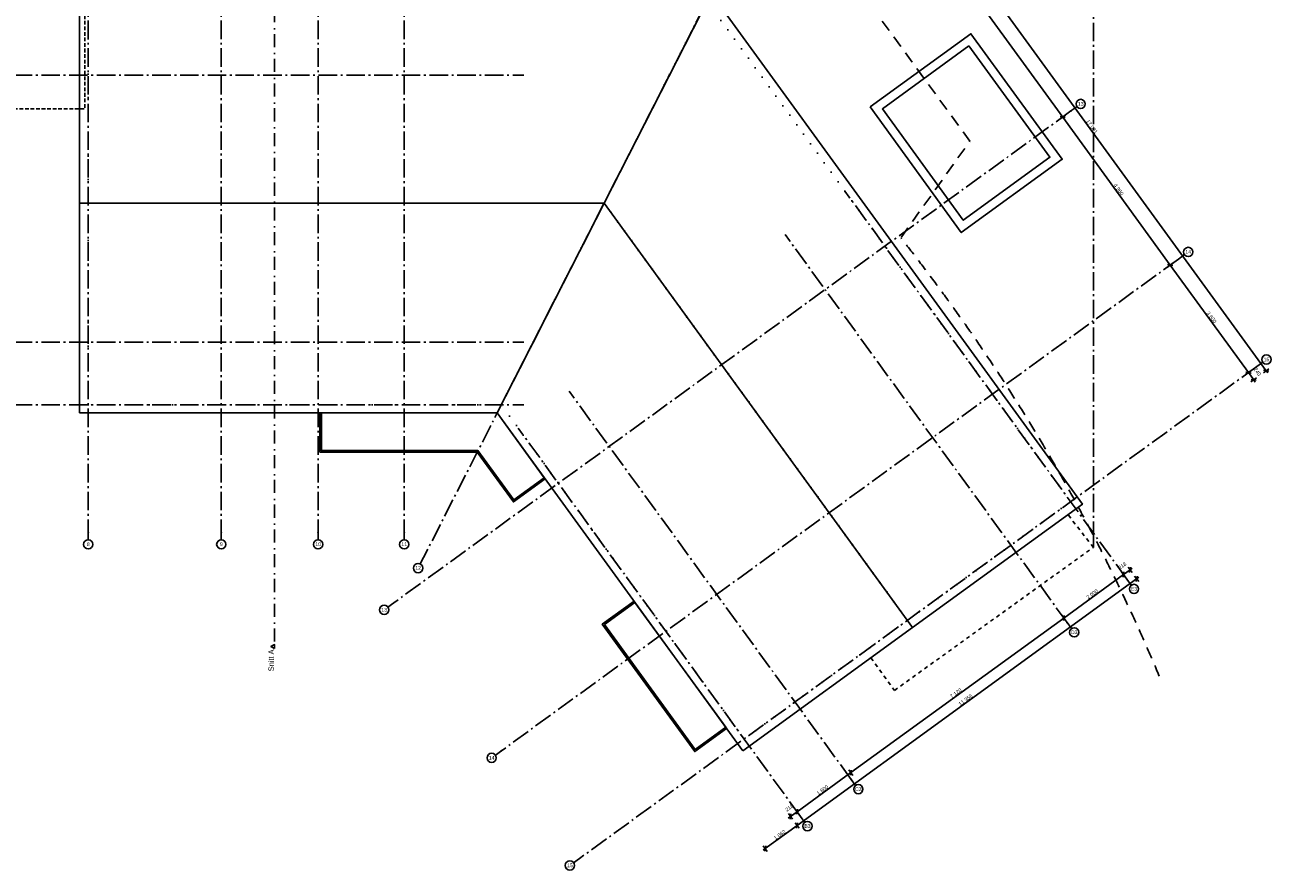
# Model space of a CAD drawing. Header units: millimetres. Extents: x -150 to 340869, y -1115 to 365939.
# Tile 5 of 6: x 306738 to 340453, y 330847 to 353720. Entities that reach past the tile are written whole.
import ezdxf
from ezdxf.enums import TextEntityAlignment as Align

# ---------------------------------------------------------------- set-up
doc = ezdxf.new("R2010")
doc.units = ezdxf.units.MM
doc.header["$LTSCALE"] = 0.5
doc.header["$MEASUREMENT"] = 0
for name, pattern in [('Akselinje', [1500, 1000, -200, 100, -200]), ('Lang stiplet', [1058.333302, 634.99999, -423.333311]), ('PLINE', [0]), ('Prikk', [634.99999, 0, -634.99999]), ('Prikk & stiplet', [1340.555525, 705.555534, -352.777767, 0, -282.222223]), ('Stipling', [400, 200, -200]), ('Under snittplan', [300, 200, -100])]:
    doc.linetypes.add(name, pattern=pattern)
for name, color, linetype in [('0(Nye konstruksjoner)', 7, 'Continuous'), ('102- Byggegrenser(Nye konstruksjoner)', 7, 'Continuous'), ('26-- Yttertak(Nye konstruksjoner)', 7, 'Continuous'), ('261- Primærkonstruksjon (tak)(Nye konstruksjoner)', 7, 'Continuous'), ('273- Kjøkkeninnredning(Nye konstruksjoner)', 7, 'Continuous'), ('82-- Modullinjer(Nye konstruksjoner)', 7, 'Continuous'), ('842-M___1_50 Målsetting bygning(Nye konstruksjoner)', 7, 'Continuous'), ('852- Snittmarkør', 7, 'Continuous'), ('878- Annen overflate_visuell informasjon(Nye konstruksjoner)', 7, 'Continuous')]:
    doc.layers.add(name, color=color, linetype=linetype)
doc.styles.add('GENERATED_STYLE_1', font='arial.ttf')
doc.styles.add('GENERATED_STYLE_3', font='arial.ttf')
doc.styles.add('GENERATED_STYLE_4', font='txt')
doc.dimstyles.new('GENERATED_STYLE__3', dxfattribs={"dimtxt": 100, "dimasz": 95, "dimexe": 0.18, "dimexo": 0.0625, "dimgap": 0, "dimtad": 1, "dimdec": 0, "dimzin": 0, "dimdsep": 46, "dimtxsty": 'GENERATED_STYLE_1', "dimblk": 'ARROWHEAD_6', "dimblk1": 'ARROWHEAD_6', "dimblk2": 'ARROWHEAD_6', "dimcen": 0.09, "dimse1": 1, "dimse2": 1, "dimclrd": 256, "dimclre": 256, "dimclrt": 256, "dimadec": 1, "dimazin": 0, "dimtfac": 1, "dimtdec": 4, "dimtmove": 0, "dimatfit": 3, "dimfxl": 1, "dimtolj": 1, "dimtzin": 0, "dimarcsym": 0})
doc.dimstyles.new('GENERATED_STYLE__4', dxfattribs={"dimtxt": 100, "dimasz": 95, "dimexe": 0.18, "dimexo": 0.0625, "dimgap": 0, "dimtad": 1, "dimdec": 0, "dimzin": 0, "dimdsep": 46, "dimtxsty": 'GENERATED_STYLE_1', "dimblk": 'ARROWHEAD_6', "dimblk1": 'ARROWHEAD_6', "dimblk2": 'ARROWHEAD_6', "dimcen": 0.09, "dimse1": 1, "dimse2": 1, "dimclrd": 256, "dimclre": 256, "dimclrt": 256, "dimadec": 1, "dimazin": 0, "dimtfac": 1, "dimtdec": 4, "dimtmove": 2, "dimatfit": 3, "dimfxl": 1, "dimtolj": 1, "dimtzin": 0, "dimarcsym": 0})

# ---------------------------------------------------------------- blocks, each defined once
blk = doc.blocks.new('Standard grid marker[16]', base_point=(340227, 344590))
at = {"layer": '82-- Modullinjer(Nye konstruksjoner)', "linetype": 'Akselinje'}
for p, q in [((340065, 344473), (340227, 344590)), ((340065, 344473), (321746, 331163)), ((321746, 331163), (321584, 331045))]:
    blk.add_line(p, q, dxfattribs=at)
at = {"layer": '82-- Modullinjer(Nye konstruksjoner)', "linetype": 'PLINE'}
for centre in [(340328, 344664), (321483, 330972)]:
    blk.add_circle(centre, 125, dxfattribs=at)
at = {"layer": '82-- Modullinjer(Nye konstruksjoner)', "linetype": 'Akselinje'}
for p in [(340065, 344473), (340065, 344473), (321746, 331163), (321746, 331163)]:
    blk.add_point(p, dxfattribs=at)
at = {"layer": '82-- Modullinjer(Nye konstruksjoner)', "style": 'GENERATED_STYLE_3'}
for tag, p in [('AC_MarkerText_1_0', (340328, 344717)), ('AC_MarkerText_1_1', (321483, 331026))]:
    blk.add_attdef(tag, text='', height=100, rotation=360, dxfattribs=at).set_placement(p, align=Align.TOP_CENTER)
blk = doc.blocks.new('Standard grid marker[17]', base_point=(308451, 363787))
at = {"layer": '82-- Modullinjer(Nye konstruksjoner)', "linetype": 'Akselinje'}
for p, q in [((308451, 363587), (308451, 363787)), ((308451, 363587), (308451, 339987)), ((308451, 339987), (308451, 339787))]:
    blk.add_line(p, q, dxfattribs=at)
at = {"layer": '82-- Modullinjer(Nye konstruksjoner)', "linetype": 'PLINE'}
for centre in [(308451, 363912), (308451, 339662)]:
    blk.add_circle(centre, 125, dxfattribs=at)
at = {"layer": '82-- Modullinjer(Nye konstruksjoner)', "linetype": 'Akselinje'}
for p in [(308451, 363587), (308451, 363587), (308451, 339987), (308451, 339987)]:
    blk.add_point(p, dxfattribs=at)
at = {"layer": '82-- Modullinjer(Nye konstruksjoner)', "style": 'GENERATED_STYLE_3'}
for tag, p in [('AC_MarkerText_1_0', (308451, 363965)), ('AC_MarkerText_1_1', (308451, 339715))]:
    blk.add_attdef(tag, text='', height=100, rotation=360, dxfattribs=at).set_placement(p, align=Align.TOP_CENTER)
blk = doc.blocks.new('Standard grid marker[18]', base_point=(312051, 363787))
at = {"layer": '82-- Modullinjer(Nye konstruksjoner)', "linetype": 'Akselinje'}
for p, q in [((312051, 363587), (312051, 363787)), ((312051, 363587), (312051, 339987)), ((312051, 339987), (312051, 339787))]:
    blk.add_line(p, q, dxfattribs=at)
at = {"layer": '82-- Modullinjer(Nye konstruksjoner)', "linetype": 'PLINE'}
for centre in [(312051, 363912), (312051, 339662)]:
    blk.add_circle(centre, 125, dxfattribs=at)
at = {"layer": '82-- Modullinjer(Nye konstruksjoner)', "linetype": 'Akselinje'}
for p in [(312051, 363587), (312051, 363587), (312051, 339987), (312051, 339987)]:
    blk.add_point(p, dxfattribs=at)
at = {"layer": '82-- Modullinjer(Nye konstruksjoner)', "style": 'GENERATED_STYLE_3'}
for tag, p in [('AC_MarkerText_1_0', (312051, 363965)), ('AC_MarkerText_1_1', (312051, 339715))]:
    blk.add_attdef(tag, text='', height=100, rotation=360, dxfattribs=at).set_placement(p, align=Align.TOP_CENTER)
blk = doc.blocks.new('Standard grid marker[19]', base_point=(314671, 363787))
at = {"layer": '82-- Modullinjer(Nye konstruksjoner)', "linetype": 'Akselinje'}
for p, q in [((314671, 363587), (314671, 363787)), ((314671, 363587), (314671, 339987)), ((314671, 339987), (314671, 339787))]:
    blk.add_line(p, q, dxfattribs=at)
at = {"layer": '82-- Modullinjer(Nye konstruksjoner)', "linetype": 'PLINE'}
for centre in [(314671, 363912), (314671, 339662)]:
    blk.add_circle(centre, 125, dxfattribs=at)
at = {"layer": '82-- Modullinjer(Nye konstruksjoner)', "linetype": 'Akselinje'}
for p in [(314671, 363587), (314671, 363587), (314671, 339987), (314671, 339987)]:
    blk.add_point(p, dxfattribs=at)
at = {"layer": '82-- Modullinjer(Nye konstruksjoner)', "style": 'GENERATED_STYLE_3'}
for tag, p in [('AC_MarkerText_1_0', (314671, 363966)), ('AC_MarkerText_1_1', (314671, 339716))]:
    blk.add_attdef(tag, text='', height=100, rotation=360, dxfattribs=at).set_placement(p, align=Align.TOP_CENTER)
blk = doc.blocks.new('Standard grid marker[20]', base_point=(338111, 347503))
at = {"layer": '82-- Modullinjer(Nye konstruksjoner)', "linetype": 'Akselinje'}
for p, q in [((337949, 347385), (319630, 334076)), ((337949, 347385), (338111, 347503)), ((319630, 334076), (319468, 333958))]:
    blk.add_line(p, q, dxfattribs=at)
at = {"layer": '82-- Modullinjer(Nye konstruksjoner)', "linetype": 'PLINE'}
for centre in [(338212, 347576), (319367, 333884)]:
    blk.add_circle(centre, 125, dxfattribs=at)
at = {"layer": '82-- Modullinjer(Nye konstruksjoner)', "linetype": 'Akselinje'}
for p in [(337949, 347385), (337949, 347385), (319630, 334076), (319630, 334076)]:
    blk.add_point(p, dxfattribs=at)
at = {"layer": '82-- Modullinjer(Nye konstruksjoner)', "style": 'GENERATED_STYLE_3'}
for tag, p in [('AC_MarkerText_1_0', (338212, 347630)), ('AC_MarkerText_1_1', (319367, 333938))]:
    blk.add_attdef(tag, text='', height=100, rotation=360, dxfattribs=at).set_placement(p, align=Align.TOP_CENTER)
blk = doc.blocks.new('Standard grid marker[21]', base_point=(335201, 351507))
at = {"layer": '82-- Modullinjer(Nye konstruksjoner)', "linetype": 'Akselinje'}
for p, q in [((335039, 351390), (316720, 338080)), ((335039, 351390), (335201, 351507)), ((316720, 338080), (316559, 337963))]:
    blk.add_line(p, q, dxfattribs=at)
at = {"layer": '82-- Modullinjer(Nye konstruksjoner)', "linetype": 'PLINE'}
for centre in [(335302, 351581), (316457, 337889)]:
    blk.add_circle(centre, 125, dxfattribs=at)
at = {"layer": '82-- Modullinjer(Nye konstruksjoner)', "linetype": 'Akselinje'}
for p in [(335039, 351390), (335039, 351390), (316720, 338080), (316720, 338080)]:
    blk.add_point(p, dxfattribs=at)
at = {"layer": '82-- Modullinjer(Nye konstruksjoner)', "style": 'GENERATED_STYLE_3'}
for tag, p in [('AC_MarkerText_1_0', (335302, 351634)), ('AC_MarkerText_1_1', (316457, 337943))]:
    blk.add_attdef(tag, text='', height=100, rotation=360, dxfattribs=at).set_placement(p, align=Align.TOP_CENTER)
blk = doc.blocks.new('Standard grid marker[22]', base_point=(328965, 361765))
at = {"layer": '82-- Modullinjer(Nye konstruksjoner)', "linetype": 'Akselinje'}
for p, q in [((328874, 361587), (328965, 361765)), ((328874, 361587), (317524, 339310)), ((317524, 339310), (317433, 339132))]:
    blk.add_line(p, q, dxfattribs=at)
at = {"layer": '82-- Modullinjer(Nye konstruksjoner)', "linetype": 'PLINE'}
for centre in [(329022, 361877), (317376, 339020)]:
    blk.add_circle(centre, 125, dxfattribs=at)
at = {"layer": '82-- Modullinjer(Nye konstruksjoner)', "linetype": 'Akselinje'}
for p in [(328874, 361587), (328874, 361587), (317524, 339310), (317524, 339310)]:
    blk.add_point(p, dxfattribs=at)
at = {"layer": '82-- Modullinjer(Nye konstruksjoner)', "style": 'GENERATED_STYLE_3'}
for tag, p in [('AC_MarkerText_1_0', (329022, 361930)), ('AC_MarkerText_1_1', (317376, 339074))]:
    blk.add_attdef(tag, text='', height=100, rotation=360, dxfattribs=at).set_placement(p, align=Align.TOP_CENTER)
blk = doc.blocks.new('Standard grid marker[23]', base_point=(317001, 363787))
at = {"layer": '82-- Modullinjer(Nye konstruksjoner)', "linetype": 'Akselinje'}
for p, q in [((317001, 363587), (317001, 363787)), ((317001, 363587), (317001, 339987)), ((317001, 339987), (317001, 339787))]:
    blk.add_line(p, q, dxfattribs=at)
at = {"layer": '82-- Modullinjer(Nye konstruksjoner)', "linetype": 'PLINE'}
for centre in [(317001, 363912), (317001, 339662)]:
    blk.add_circle(centre, 125, dxfattribs=at)
at = {"layer": '82-- Modullinjer(Nye konstruksjoner)', "linetype": 'Akselinje'}
for p in [(317001, 363587), (317001, 363587), (317001, 339987), (317001, 339987)]:
    blk.add_point(p, dxfattribs=at)
at = {"layer": '82-- Modullinjer(Nye konstruksjoner)', "style": 'GENERATED_STYLE_3'}
for tag, p in [('AC_MarkerText_1_0', (317001, 363966)), ('AC_MarkerText_1_1', (317001, 339716))]:
    blk.add_attdef(tag, text='', height=100, rotation=360, dxfattribs=at).set_placement(p, align=Align.TOP_CENTER)
blk = doc.blocks.new('Standard grid marker[24]', base_point=(336671, 338557))
at = {"layer": '82-- Modullinjer(Nye konstruksjoner)', "linetype": 'Akselinje'}
for p, q in [((329039, 349061), (328922, 349223)), ((336554, 338719), (329039, 349061)), ((336554, 338719), (336671, 338557))]:
    blk.add_line(p, q, dxfattribs=at)
at = {"layer": '82-- Modullinjer(Nye konstruksjoner)', "linetype": 'PLINE'}
blk.add_circle((336745, 338456), 125, dxfattribs=at)
at = {"layer": '82-- Modullinjer(Nye konstruksjoner)', "linetype": 'Akselinje'}
blk.add_point((336554, 338719), dxfattribs=at)
blk.add_point((336554, 338719), dxfattribs=at)
at = {"layer": '82-- Modullinjer(Nye konstruksjoner)', "style": 'GENERATED_STYLE_3'}
blk.add_attdef('AC_MarkerText_1', text='', height=100, rotation=360, dxfattribs=at).set_placement((336745, 338509), align=Align.TOP_CENTER)
blk = doc.blocks.new('Standard grid marker[25]', base_point=(327837, 332138))
at = {"layer": '82-- Modullinjer(Nye konstruksjoner)', "linetype": 'Akselinje'}
for p, q in [((320205, 342643), (320087, 342804)), ((327719, 332300), (320205, 342643)), ((327719, 332300), (327837, 332138))]:
    blk.add_line(p, q, dxfattribs=at)
at = {"layer": '82-- Modullinjer(Nye konstruksjoner)', "linetype": 'PLINE'}
blk.add_circle((327910, 332037), 125, dxfattribs=at)
at = {"layer": '82-- Modullinjer(Nye konstruksjoner)', "linetype": 'Akselinje'}
blk.add_point((327719, 332300), dxfattribs=at)
blk.add_point((327719, 332300), dxfattribs=at)
at = {"layer": '82-- Modullinjer(Nye konstruksjoner)', "style": 'GENERATED_STYLE_3'}
blk.add_attdef('AC_MarkerText_1', text='', height=100, rotation=360, dxfattribs=at).set_placement((327910, 332090), align=Align.TOP_CENTER)
blk = doc.blocks.new('Standard grid marker[26]', base_point=(335053, 337381))
at = {"layer": '82-- Modullinjer(Nye konstruksjoner)', "linetype": 'Akselinje'}
for p, q in [((327421, 347886), (327304, 348047)), ((334936, 337543), (327421, 347886)), ((334936, 337543), (335053, 337381))]:
    blk.add_line(p, q, dxfattribs=at)
at = {"layer": '82-- Modullinjer(Nye konstruksjoner)', "linetype": 'PLINE'}
blk.add_circle((335127, 337280), 125, dxfattribs=at)
at = {"layer": '82-- Modullinjer(Nye konstruksjoner)', "linetype": 'Akselinje'}
blk.add_point((334936, 337543), dxfattribs=at)
blk.add_point((334936, 337543), dxfattribs=at)
at = {"layer": '82-- Modullinjer(Nye konstruksjoner)', "style": 'GENERATED_STYLE_3'}
blk.add_attdef('AC_MarkerText_1', text='', height=100, rotation=360, dxfattribs=at).set_placement((335127, 337333), align=Align.TOP_CENTER)
blk = doc.blocks.new('Standard grid marker[27]', base_point=(329212, 333137))
at = {"layer": '82-- Modullinjer(Nye konstruksjoner)', "linetype": 'Akselinje'}
for p, q in [((321580, 343642), (321463, 343804)), ((329094, 333299), (321580, 343642)), ((329094, 333299), (329212, 333137))]:
    blk.add_line(p, q, dxfattribs=at)
at = {"layer": '82-- Modullinjer(Nye konstruksjoner)', "linetype": 'PLINE'}
blk.add_circle((329285, 333036), 125, dxfattribs=at)
at = {"layer": '82-- Modullinjer(Nye konstruksjoner)', "linetype": 'Akselinje'}
blk.add_point((329094, 333299), dxfattribs=at)
blk.add_point((329094, 333299), dxfattribs=at)
at = {"layer": '82-- Modullinjer(Nye konstruksjoner)', "style": 'GENERATED_STYLE_3'}
blk.add_attdef('AC_MarkerText_1', text='', height=100, rotation=360, dxfattribs=at).set_placement((329285, 333089), align=Align.TOP_CENTER)
blk = doc.blocks.new('Standard grid marker[29]', base_point=(306235, 343438))
at = {"layer": '82-- Modullinjer(Nye konstruksjoner)', "linetype": 'Akselinje'}
for p, q in [((306435, 343438), (306235, 343438)), ((306435, 343438), (320035, 343438)), ((320035, 343438), (320235, 343438))]:
    blk.add_line(p, q, dxfattribs=at)
at = {"layer": '82-- Modullinjer(Nye konstruksjoner)', "linetype": 'PLINE'}
blk.add_circle((306110, 343438), 125, dxfattribs=at)
at = {"layer": '82-- Modullinjer(Nye konstruksjoner)', "linetype": 'Akselinje'}
blk.add_point((306435, 343438), dxfattribs=at)
blk.add_point((306435, 343438), dxfattribs=at)
at = {"layer": '82-- Modullinjer(Nye konstruksjoner)', "style": 'GENERATED_STYLE_3'}
blk.add_attdef('AC_MarkerText_1', text='', height=100, dxfattribs=at).set_placement((306110, 343491), align=Align.TOP_CENTER)
blk = doc.blocks.new('Standard grid marker[30]', base_point=(306235, 345138))
at = {"layer": '82-- Modullinjer(Nye konstruksjoner)', "linetype": 'Akselinje'}
for p, q in [((306435, 345138), (306235, 345138)), ((306435, 345138), (320035, 345138)), ((320035, 345138), (320235, 345138))]:
    blk.add_line(p, q, dxfattribs=at)
at = {"layer": '82-- Modullinjer(Nye konstruksjoner)', "linetype": 'PLINE'}
blk.add_circle((306110, 345138), 125, dxfattribs=at)
at = {"layer": '82-- Modullinjer(Nye konstruksjoner)', "linetype": 'Akselinje'}
blk.add_point((306435, 345138), dxfattribs=at)
blk.add_point((306435, 345138), dxfattribs=at)
at = {"layer": '82-- Modullinjer(Nye konstruksjoner)', "style": 'GENERATED_STYLE_3'}
blk.add_attdef('AC_MarkerText_1', text='', height=100, dxfattribs=at).set_placement((306110, 345191), align=Align.TOP_CENTER)
blk = doc.blocks.new('Standard grid marker[33]', base_point=(335645, 339580))
at = {"layer": '82-- Modullinjer(Nye konstruksjoner)', "linetype": 'Akselinje'}
for p, q in [((335645, 363467), (335645, 363667)), ((335645, 339780), (335645, 363467)), ((335645, 339780), (335645, 339580))]:
    blk.add_line(p, q, dxfattribs=at)
blk = doc.blocks.new('*D53')
at = {"layer": '842-M___1_50 Målsetting bygning(Nye konstruksjoner)', "linetype": 'PLINE'}
for p, q in [((339841, 344310), (337725, 347222)), ((339771, 344321), (339911, 344299)), ((339982, 344116), (339841, 344310)), ((340058, 344171), (339906, 344060)), ((339912, 344127), (340052, 344105)), ((340026, 344055), (339982, 344116))]:
    blk.add_line(p, q, dxfattribs=at)
at = {"layer": '842-M___1_50 Målsetting bygning(Nye konstruksjoner)', "insert": (339974, 344399), "char_height": 100, "attachment_point": 7, "rotation": 306, "style": 'GENERATED_STYLE_1'}
blk.add_mtext('\\A1;{\\pql;\\fArial|b0|i0|c0|p0;\\W1.000000;240}', dxfattribs=at)
blk = doc.blocks.new('ARROWHEAD_6')
at = {"linetype": 'Continuous'}
for p, q in [((0, 0), (-1, 0)), ((-0.5, -0.5), (0.5, 0.5))]:
    blk.add_line(p, q, dxfattribs=at)
blk = doc.blocks.new('*D54')
at = {"layer": '842-M___1_50 Målsetting bygning(Nye konstruksjoner)', "linetype": 'PLINE'}
for p, q in [((337655, 347233), (337795, 347211)), ((339841, 344310), (337725, 347222)), ((339917, 344365), (339765, 344255)), ((339771, 344321), (339911, 344299)), ((339982, 344116), (339841, 344310))]:
    blk.add_line(p, q, dxfattribs=at)
at = {"layer": '842-M___1_50 Målsetting bygning(Nye konstruksjoner)', "insert": (338698, 345917), "char_height": 100, "attachment_point": 7, "rotation": 306, "style": 'GENERATED_STYLE_1'}
blk.add_mtext('\\A1;{\\pql;\\fArial|b0|i0|c0|p0;\\W1.000000;3\xa0600}', dxfattribs=at)
blk = doc.blocks.new('*D55')
at = {"layer": '842-M___1_50 Målsetting bygning(Nye konstruksjoner)', "linetype": 'PLINE'}
for p, q in [((334891, 351282), (334739, 351172)), ((334745, 351238), (334885, 351216)), ((337725, 347222), (334815, 351227)), ((337801, 347277), (337649, 347167)), ((337655, 347233), (337795, 347211)), ((339841, 344310), (337725, 347222))]:
    blk.add_line(p, q, dxfattribs=at)
at = {"layer": '842-M___1_50 Målsetting bygning(Nye konstruksjoner)', "insert": (336185, 349375), "char_height": 100, "attachment_point": 7, "rotation": 306, "style": 'GENERATED_STYLE_1'}
blk.add_mtext('\\A1;{\\pql;\\fArial|b0|i0|c0|p0;\\W1.000000;4\xa0950}', dxfattribs=at)
blk = doc.blocks.new('*D56')
at = {"layer": '842-M___1_50 Målsetting bygning(Nye konstruksjoner)', "linetype": 'PLINE'}
for p, q in [((329931, 357864), (330071, 357842)), ((334815, 351227), (330001, 357853)), ((334891, 351282), (334739, 351172)), ((334745, 351238), (334885, 351216)), ((337725, 347222), (334815, 351227))]:
    blk.add_line(p, q, dxfattribs=at)
at = {"layer": '842-M___1_50 Målsetting bygning(Nye konstruksjoner)', "insert": (332324, 354690), "char_height": 100, "attachment_point": 7, "rotation": 306, "style": 'GENERATED_STYLE_1'}
blk.add_mtext('\\A1;{\\pql;\\fArial|b0|i0|c0|p0;\\W1.000000;8\xa0190}', dxfattribs=at)
blk = doc.blocks.new('*D57')
at = {"layer": '842-M___1_50 Målsetting bygning(Nye konstruksjoner)', "linetype": 'PLINE'}
for p, q in [((330012, 357998), (329860, 357888)), ((330006, 357932), (329866, 357954)), ((329936, 357943), (329892, 358003)), ((330077, 357908), (329925, 357798)), ((329931, 357864), (330071, 357842)), ((330001, 357853), (329936, 357943)), ((334815, 351227), (330001, 357853))]:
    blk.add_line(p, q, dxfattribs=at)
at = {"layer": '842-M___1_50 Målsetting bygning(Nye konstruksjoner)', "insert": (329881, 358133), "char_height": 100, "attachment_point": 7, "rotation": 306, "style": 'GENERATED_STYLE_1'}
blk.add_mtext('\\A1;{\\pql;\\fArial|b0|i0|c0|p0;\\W1.000000;111}', dxfattribs=at)
blk = doc.blocks.new('*D58')
at = {"layer": '842-M___1_50 Målsetting bygning(Nye konstruksjoner)', "linetype": 'PLINE'}
for p, q in [((330349, 358243), (330198, 358133)), ((330343, 358177), (330204, 358199)), ((330274, 358188), (330230, 358249)), ((340320, 344361), (330274, 358188)), ((340395, 344416), (340244, 344306)), ((340250, 344372), (340389, 344350)), ((340364, 344300), (340320, 344361))]:
    blk.add_line(p, q, dxfattribs=at)
at = {"layer": '842-M___1_50 Målsetting bygning(Nye konstruksjoner)', "insert": (335439, 351113), "char_height": 100, "attachment_point": 7, "rotation": 306, "style": 'GENERATED_STYLE_1'}
blk.add_mtext('\\A1;{\\pql;\\fArial|b0|i0|c0|p0;\\W1.000000;17\xa0091}', dxfattribs=at)
blk = doc.blocks.new('*D59')
at = {"layer": '842-M___1_50 Målsetting bygning(Nye konstruksjoner)', "linetype": 'PLINE'}
for p, q in [((327639, 332124), (327617, 331984)), ((326769, 331430), (327628, 332054)), ((326708, 331386), (326769, 331430)), ((326824, 331354), (326714, 331506)), ((326780, 331500), (326758, 331360))]:
    blk.add_line(p, q, dxfattribs=at)
at = {"layer": '842-M___1_50 Målsetting bygning(Nye konstruksjoner)', "insert": (327048, 331658), "char_height": 100, "attachment_point": 7, "rotation": 36, "style": 'GENERATED_STYLE_1'}
blk.add_mtext('\\A1;{\\pql;\\fArial|b0|i0|c0|p0;\\W1.000000;1\xa0062}', dxfattribs=at)
blk = doc.blocks.new('*D60')
at = {"layer": '842-M___1_50 Målsetting bygning(Nye konstruksjoner)', "linetype": 'PLINE'}
for p, q in [((327628, 332054), (336815, 338729)), ((336871, 338654), (336760, 338805)), ((336804, 338660), (336827, 338799)), ((336815, 338729), (336876, 338773)), ((327683, 331978), (327573, 332130)), ((327639, 332124), (327617, 331984)), ((326769, 331430), (327628, 332054))]:
    blk.add_line(p, q, dxfattribs=at)
at = {"layer": '842-M___1_50 Målsetting bygning(Nye konstruksjoner)', "insert": (332044, 335288), "char_height": 100, "attachment_point": 7, "rotation": 36, "style": 'GENERATED_STYLE_1'}
blk.add_mtext('\\A1;{\\pql;\\fArial|b0|i0|c0|p0;\\W1.000000;11\xa0356}', dxfattribs=at)
blk = doc.blocks.new('*D61')
at = {"layer": '842-M___1_50 Målsetting bygning(Nye konstruksjoner)', "linetype": 'PLINE'}
for p, q in [((327638, 332496), (327616, 332356)), ((327390, 332254), (327451, 332298)), ((327506, 332222), (327396, 332374)), ((327462, 332368), (327440, 332228)), ((327451, 332298), (327627, 332426))]:
    blk.add_line(p, q, dxfattribs=at)
at = {"layer": '842-M___1_50 Målsetting bygning(Nye konstruksjoner)', "insert": (327353, 332424), "char_height": 100, "attachment_point": 7, "rotation": 36, "style": 'GENERATED_STYLE_1'}
blk.add_mtext('\\A1;{\\pql;\\fArial|b0|i0|c0|p0;\\W1.000000;218}', dxfattribs=at)
blk = doc.blocks.new('*D62')
at = {"layer": '842-M___1_50 Målsetting bygning(Nye konstruksjoner)', "linetype": 'PLINE'}
for p, q in [((327627, 332426), (329084, 333484)), ((329139, 333408), (329029, 333560)), ((329095, 333554), (329073, 333414)), ((327682, 332350), (327572, 332502)), ((327638, 332496), (327616, 332356)), ((327451, 332298), (327627, 332426))]:
    blk.add_line(p, q, dxfattribs=at)
at = {"layer": '842-M___1_50 Målsetting bygning(Nye konstruksjoner)', "insert": (328205, 332871), "char_height": 100, "attachment_point": 7, "rotation": 36, "style": 'GENERATED_STYLE_1'}
blk.add_mtext('\\A1;{\\pql;\\fArial|b0|i0|c0|p0;\\W1.000000;1\xa0800}', dxfattribs=at)
blk = doc.blocks.new('*D63')
at = {"layer": '842-M___1_50 Målsetting bygning(Nye konstruksjoner)', "linetype": 'PLINE'}
for p, q in [((334844, 337669), (336462, 338845)), ((329084, 333484), (334844, 337669)), ((334855, 337739), (334833, 337599)), ((327627, 332426), (329084, 333484)), ((329139, 333408), (329029, 333560)), ((329095, 333554), (329073, 333414))]:
    blk.add_line(p, q, dxfattribs=at)
at = {"layer": '842-M___1_50 Målsetting bygning(Nye konstruksjoner)', "insert": (331813, 335492), "char_height": 100, "attachment_point": 7, "rotation": 36, "style": 'GENERATED_STYLE_1'}
blk.add_mtext('\\A1;{\\pql;\\fArial|b0|i0|c0|p0;\\W1.000000;7\xa0120}', dxfattribs=at)
blk = doc.blocks.new('*D64')
at = {"layer": '842-M___1_50 Målsetting bygning(Nye konstruksjoner)', "linetype": 'PLINE'}
for p, q in [((334844, 337669), (336462, 338845)), ((336517, 338769), (336407, 338921)), ((336473, 338915), (336451, 338775)), ((329084, 333484), (334844, 337669)), ((334899, 337593), (334789, 337745)), ((334855, 337739), (334833, 337599))]:
    blk.add_line(p, q, dxfattribs=at)
at = {"layer": '842-M___1_50 Målsetting bygning(Nye konstruksjoner)', "char_height": 100, "attachment_point": 7, "rotation": 36, "style": 'GENERATED_STYLE_1'}
for s, insert in [('\\A1;{\\pql;\\fArial|b0|i0|c0|p0;\\W1.000000;218}', (336363, 338971)), ('\\A1;{\\pql;\\fArial|b0|i0|c0|p0;\\W1.000000;2\xa0000}', (335502, 338172))]:
    blk.add_mtext(s, dxfattribs=dict(at, insert=insert))
blk = doc.blocks.new('*D65')
at = {"layer": '842-M___1_50 Målsetting bygning(Nye konstruksjoner)', "linetype": 'PLINE'}
for p, q in [((334844, 337669), (336462, 338845)), ((336517, 338769), (336407, 338921)), ((336473, 338915), (336451, 338775)), ((336462, 338845), (336638, 338973)), ((336693, 338897), (336583, 339049)), ((336627, 338903), (336649, 339043)), ((336638, 338973), (336699, 339017))]:
    blk.add_line(p, q, dxfattribs=at)
blk = doc.blocks.new('Standard grid marker[34]', base_point=(306235, 352358))
at = {"layer": '82-- Modullinjer(Nye konstruksjoner)', "linetype": 'Akselinje'}
for p, q in [((306435, 352358), (306235, 352358)), ((306435, 352358), (320035, 352358)), ((320035, 352358), (320235, 352358))]:
    blk.add_line(p, q, dxfattribs=at)
at = {"layer": '82-- Modullinjer(Nye konstruksjoner)', "linetype": 'PLINE'}
blk.add_circle((306110, 352358), 125, dxfattribs=at)
at = {"layer": '82-- Modullinjer(Nye konstruksjoner)', "linetype": 'Akselinje'}
blk.add_point((306435, 352358), dxfattribs=at)
blk.add_point((306435, 352358), dxfattribs=at)
at = {"layer": '82-- Modullinjer(Nye konstruksjoner)', "style": 'GENERATED_STYLE_3'}
blk.add_attdef('AC_MarkerText_1', text='', height=100, dxfattribs=at).set_placement((306110, 352411), align=Align.TOP_CENTER)

msp = doc.modelspace()

# ---------------------------------------------------------------- linework, layer by layer
at = {"layer": '0(Nye konstruksjoner)', "linetype": 'PLINE'}
msp.add_line((319571, 343327.9), (325247, 354467.8), dxfattribs=at)
at = {"layer": '102- Byggegrenser(Nye konstruksjoner)', "linetype": 'Lang stiplet'}
msp.add_lwpolyline([(330443, 347969.2), (332305.7, 350572.7), (326696.5, 358256.2), (319309.3, 357282.5)], dxfattribs=at)
msp.add_lwpolyline([(337428, 336094.7, 0.0342299), (334340.3, 342259.5, 0.0339062), (330443, 347948)], format="xyb", dxfattribs=at)
at = {"layer": '26-- Yttertak(Nye konstruksjoner)', "linetype": 'Under snittplan', "flags": 128}
msp.add_lwpolyline([(303141, 351447.8), (308360.9, 351447.8), (308360.9, 352447.8), (308360.9, 354447.8), (307179.6, 354447.8), (304322.3, 358380.6), (303141, 358380.6), (303141, 356780.6)], close=True, dxfattribs=at)
at = {"layer": '261- Primærkonstruksjon (tak)(Nye konstruksjoner)', "linetype": 'PLINE', "flags": 128}
for points in [[(308210.9, 348897.8), (308210.9, 354576)], [(322409, 348897.8), (325302.2, 354576.1)], [(325302.2, 354576), (322409, 348897.8)], [(325302.2, 354576.1), (335348.1, 340749)], [(322409, 348897.8), (308210.9, 348897.8)], [(308210.9, 343219.7), (308210.9, 348897.8)], [(308210.9, 348897.8), (322409, 348897.8)], [(319515.9, 343219.7), (322409, 348897.8)], [(322409, 348897.8), (319515.9, 343219.7)], [(330754.4, 337411.4), (322409, 348897.8)], [(322409, 348897.8), (330754.4, 337411.4)], [(319515.9, 343219.7), (308210.9, 343219.7)], [(326160.6, 334073.9), (319515.9, 343219.7)], [(335348.1, 340749), (330754.4, 337411.4)], [(330754.4, 337411.4), (326160.6, 334073.9)]]:
    msp.add_lwpolyline(points, dxfattribs=at)
at = {"layer": '261- Primærkonstruksjon (tak)(Nye konstruksjoner)', "linetype": 'Prikk', "flags": 128}
for points in [[(308450.9, 348897.8), (308450.9, 354357.8)], [(322409, 348897.8), (325191, 354357.8)], [(325191, 354357.8), (322409, 348897.8)], [(325191, 354357.8), (335030.5, 340814.9)], [(322409, 348897.8), (308450.9, 348897.8)], [(308450.9, 343437.9), (308450.9, 348897.8)], [(308450.9, 348897.8), (322409, 348897.8)], [(319627, 343437.9), (322409, 348897.8)], [(322409, 348897.8), (319627, 343437.9)], [(330613.3, 337605.6), (322409, 348897.8)], [(322409, 348897.8), (330613.3, 337605.6)], [(319627, 343437.9), (308450.9, 343437.9)], [(326196.1, 334396.3), (319627, 343437.9)], [(335030.5, 340814.9), (330613.3, 337605.6)], [(330613.3, 337605.6), (326196.1, 334396.3)]]:
    msp.add_lwpolyline(points, dxfattribs=at)
at = {"layer": '273- Kjøkkeninnredning(Nye konstruksjoner)', "linetype": 'PLINE', "flags": 128}
for points in [[(325302.2, 354576), (308210.9, 354576), (308210.9, 348897.8), (322409, 348897.8)], [(325302.2, 354576), (335348.1, 340749), (330754.4, 337411.4), (322409, 348897.8)], [(329603.8, 351499.6), (332072.5, 348101.7), (334801.4, 350084.3), (332332.7, 353482.2)], [(332280, 353149.7), (329936.3, 351446.9), (332125.2, 348434.1), (334468.9, 350137)], [(308210.9, 343219.7), (319515.9, 343219.7), (322409, 348897.8), (308210.9, 348897.8)], [(326160.6, 334073.9), (319515.9, 343219.7), (322409, 348897.8), (330754.4, 337411.4)], [(314760.9, 343219.7), (314760.9, 342197.8), (318995.2, 342197.8), (319962.8, 340866.1), (320789.5, 341466.7), (320813.1, 341434.4), (319953.9, 340810.2), (318974.8, 342157.8), (314720.9, 342157.8), (314720.9, 343219.7)], [(319515.7, 343219.7), (320789.5, 341466.7), (319962.8, 340866.1), (318995.2, 342197.8), (314760.9, 342197.8), (314760.9, 343219.7)], [(323218.8, 338123), (323242.3, 338090.7), (322415.6, 337490), (324870.8, 334110.8), (325697.5, 334711.4), (325721, 334679), (324862, 334054.9), (322359.7, 337498.9)], [(325697.5, 334711.4), (324870.8, 334110.8), (322415.6, 337490), (323242.3, 338090.7)]]:
    msp.add_lwpolyline(points, close=True, dxfattribs=at)
at = {"layer": '852- Snittmarkør', "linetype": 'Prikk & stiplet'}
msp.add_line((313493.4, 360847.8), (313493.4, 336947.8), dxfattribs=at)
at = {"layer": '852- Snittmarkør', "linetype": 'PLINE', "flags": 128}
msp.add_lwpolyline([(313493.4, 336847.8), (313493.4, 336947.8), (313393.4, 336897.8)], close=True, dxfattribs=at)
at = {"layer": '878- Annen overflate_visuell informasjon(Nye konstruksjoner)', "linetype": 'Stipling'}
msp.add_lwpolyline([(329626.6, 336592), (330267.3, 335710.2), (335645.3, 339580.5), (334958.6, 340466)], dxfattribs=at)

# ---------------------------------------------------------------- block references
at = {"layer": '82-- Modullinjer(Nye konstruksjoner)', "linetype": 'PLINE'}
ref = msp.add_blockref('Standard grid marker[17]', (308450.9, 363787.1), dxfattribs=at)
ref.add_attrib('AC_MarkerText_1', '8', dxfattribs={"color": 7, "height": 100, "rotation": 360, "style": 'GENERATED_STYLE_3'}).set_placement((308450.9, 363965.3), align=Align.TOP_CENTER)
ref.add_attrib('AC_MarkerText_1_1', '8', dxfattribs={"color": 7, "height": 100, "rotation": 360, "style": 'GENERATED_STYLE_3'}).set_placement((308450.9, 339715.3), align=Align.TOP_CENTER)
ref = msp.add_blockref('Standard grid marker[18]', (312050.9, 363787.1), dxfattribs=at)
ref.add_attrib('AC_MarkerText_1', '9', dxfattribs={"color": 7, "height": 100, "rotation": 360, "style": 'GENERATED_STYLE_3'}).set_placement((312050.9, 363965.3), align=Align.TOP_CENTER)
ref.add_attrib('AC_MarkerText_1_1', '9', dxfattribs={"color": 7, "height": 100, "rotation": 360, "style": 'GENERATED_STYLE_3'}).set_placement((312050.9, 339715.3), align=Align.TOP_CENTER)
ref = msp.add_blockref('Standard grid marker[19]', (314670.9, 363787.1), dxfattribs=at)
ref.add_attrib('AC_MarkerText_1', '10', dxfattribs={"color": 7, "height": 100, "rotation": 360, "style": 'GENERATED_STYLE_3'}).set_placement((314670.9, 363965.8), align=Align.TOP_CENTER)
ref.add_attrib('AC_MarkerText_1_1', '10', dxfattribs={"color": 7, "height": 100, "rotation": 360, "style": 'GENERATED_STYLE_3'}).set_placement((314670.9, 339715.8), align=Align.TOP_CENTER)
ref = msp.add_blockref('Standard grid marker[23]', (317000.9, 363787.1), dxfattribs=at)
ref.add_attrib('AC_MarkerText_1', '11', dxfattribs={"color": 7, "height": 100, "rotation": 360, "style": 'GENERATED_STYLE_3'}).set_placement((317000.9, 363965.8), align=Align.TOP_CENTER)
ref.add_attrib('AC_MarkerText_1_1', '11', dxfattribs={"color": 7, "height": 100, "rotation": 360, "style": 'GENERATED_STYLE_3'}).set_placement((317000.9, 339715.8), align=Align.TOP_CENTER)
msp.add_blockref('Standard grid marker[33]', (335645.3, 339580.5), dxfattribs=at)
ref = msp.add_blockref('Standard grid marker[22]', (328965.2, 361765.1), dxfattribs=at)
ref.add_attrib('AC_MarkerText_1', '12', dxfattribs={"color": 7, "height": 100, "rotation": 360, "style": 'GENERATED_STYLE_3'}).set_placement((329022, 361930.2), align=Align.TOP_CENTER)
ref.add_attrib('AC_MarkerText_1_1', '12', dxfattribs={"color": 7, "height": 100, "rotation": 360, "style": 'GENERATED_STYLE_3'}).set_placement((317376.1, 339073.9), align=Align.TOP_CENTER)
ref = msp.add_blockref('Standard grid marker[34]', (306234.8, 352357.8), dxfattribs=at)
ref.add_attrib('AC_MarkerText_1', 'D2', dxfattribs={"color": 7, "height": 100, "style": 'GENERATED_STYLE_3'}).set_placement((306109.8, 352411), align=Align.TOP_CENTER)
ref = msp.add_blockref('Standard grid marker[21]', (335201.2, 351507.3), dxfattribs=at)
ref.add_attrib('AC_MarkerText_1', '13', dxfattribs={"color": 7, "height": 100, "rotation": 360, "style": 'GENERATED_STYLE_3'}).set_placement((335302.4, 351634.5), align=Align.TOP_CENTER)
ref.add_attrib('AC_MarkerText_1_1', '13', dxfattribs={"color": 7, "height": 100, "rotation": 360, "style": 'GENERATED_STYLE_3'}).set_placement((316457.4, 337942.8), align=Align.TOP_CENTER)
ref = msp.add_blockref('Standard grid marker[24]', (336671.1, 338556.8), dxfattribs=at)
ref.add_attrib('AC_MarkerText_1', 'E3', dxfattribs={"color": 7, "height": 100, "rotation": 360, "style": 'GENERATED_STYLE_3'}).set_placement((336744.6, 338508.8), align=Align.TOP_CENTER)
ref = msp.add_blockref('Standard grid marker[26]', (335053.1, 337381.2), dxfattribs=at)
ref.add_attrib('AC_MarkerText_1', 'D3', dxfattribs={"color": 7, "height": 100, "rotation": 360, "style": 'GENERATED_STYLE_3'}).set_placement((335126.6, 337333.2), align=Align.TOP_CENTER)
ref = msp.add_blockref('Standard grid marker[20]', (338110.8, 347502.7), dxfattribs=at)
ref.add_attrib('AC_MarkerText_1', '14', dxfattribs={"color": 7, "height": 100, "rotation": 360, "style": 'GENERATED_STYLE_3'}).set_placement((338211.9, 347629.8), align=Align.TOP_CENTER)
ref.add_attrib('AC_MarkerText_1_1', '14', dxfattribs={"color": 7, "height": 100, "rotation": 360, "style": 'GENERATED_STYLE_3'}).set_placement((319366.9, 333938.2), align=Align.TOP_CENTER)
ref = msp.add_blockref('Standard grid marker[30]', (306234.8, 345137.8), dxfattribs=at)
ref.add_attrib('AC_MarkerText_1', 'C2', dxfattribs={"color": 7, "height": 100, "style": 'GENERATED_STYLE_3'}).set_placement((306109.8, 345191), align=Align.TOP_CENTER)
ref = msp.add_blockref('Standard grid marker[16]', (340226.8, 344590.2), dxfattribs=at)
ref.add_attrib('AC_MarkerText_1', '15', dxfattribs={"color": 7, "height": 100, "rotation": 360, "style": 'GENERATED_STYLE_3'}).set_placement((340327.9, 344717.4), align=Align.TOP_CENTER)
ref.add_attrib('AC_MarkerText_1_1', '15', dxfattribs={"color": 7, "height": 100, "rotation": 360, "style": 'GENERATED_STYLE_3'}).set_placement((321483, 331025.7), align=Align.TOP_CENTER)
ref = msp.add_blockref('Standard grid marker[29]', (306234.8, 343437.9), dxfattribs=at)
ref.add_attrib('AC_MarkerText_1', 'B2', dxfattribs={"color": 7, "height": 100, "style": 'GENERATED_STYLE_3'}).set_placement((306109.8, 343491), align=Align.TOP_CENTER)
ref = msp.add_blockref('Standard grid marker[27]', (329212, 333137.4), dxfattribs=at)
ref.add_attrib('AC_MarkerText_1', 'C3', dxfattribs={"color": 7, "height": 100, "rotation": 360, "style": 'GENERATED_STYLE_3'}).set_placement((329285.5, 333089.4), align=Align.TOP_CENTER)
ref = msp.add_blockref('Standard grid marker[25]', (327836.7, 332138.2), dxfattribs=at)
ref.add_attrib('AC_MarkerText_1', 'B3', dxfattribs={"color": 7, "height": 100, "rotation": 360, "style": 'GENERATED_STYLE_3'}).set_placement((327910.2, 332090.2), align=Align.TOP_CENTER)

# ---------------------------------------------------------------- texts
at = {"layer": '852- Snittmarkør', "insert": (313476.1, 336817.8), "char_height": 150, "attachment_point": 9, "rotation": 90, "style": 'GENERATED_STYLE_4'}
msp.add_mtext('\\A1;{\\pqr;\\pt0;\\fAvenir Light|b0|i0|c0|p0;\\W1.000000;Snitt A}', dxfattribs=at)

# ---------------------------------------------------------------- dimensions: what is measured, and where the dimension line sits
at = {"layer": '842-M___1_50 Målsetting bygning(Nye konstruksjoner)', "linetype": 'Continuous'}
for base, p1, p2, angle, dimstyle, picture, middle, turn in [((330273.6, 358188), (334745.9, 340311.5), (324700, 354138.5), 126.00004, 'GENERATED_STYLE__4', '*D58', (335602.5, 350972.7), 306.00004), ((329935.9, 357942.6), (330461.7, 358187.2), (324700, 354138.5), 126.00004, 'GENERATED_STYLE__4', '*D57', (329988.1, 358070.1), 306.00004), ((330001.3, 357852.7), (335372.7, 351631.9), (330461.7, 358187.2), 126.00004, 'GENERATED_STYLE__3', '*D56', (332464.8, 354581), 306.00004), ((334815.2, 351226.8), (338383.4, 347700.7), (335372.7, 351631.9), 126.00004, 'GENERATED_STYLE__3', '*D55', (336326.6, 349265.7), 306.00004), ((337724.8, 347222.2), (340398.3, 344714.8), (338383.4, 347700.7), 126.00004, 'GENERATED_STYLE__3', '*D54', (338839.4, 345807.2), 306.00004), ((339840.8, 344309.7), (334745.9, 340311.5), (340398.3, 344714.8), 126.00004, 'GENERATED_STYLE__3', '*D53', (340081.1, 344336.3), 306.00004), ((336815.5, 338729.4), (325819, 334544.1), (335006.5, 341219.3), 36, 'GENERATED_STYLE__3', '*D60', (332184.6, 335451.4), 36), ((336638.4, 338973.1), (336809, 338367), (335006.5, 341219.3), 36, 'GENERATED_STYLE__3', '*D65', (336426.5, 339078.8), 36), ((336461.8, 338844.9), (335191, 337191.5), (336809, 338367), 36, 'GENERATED_STYLE__3', '*D64', (335611.6, 338313.7), 36), ((334843.8, 337669.3), (329430.8, 333006.5), (335191, 337191.5), 36, 'GENERATED_STYLE__3', '*D63', (331922.5, 335633.4), 36), ((327627.9, 332054.3), (324520.3, 334525.2), (325819, 334544.1), 36, 'GENERATED_STYLE__3', '*D59', (327157.2, 331798.8), 36), ((327627.4, 332426.3), (325819, 334544.1), (327974.6, 331948.4), 36, 'GENERATED_STYLE__3', '*D61', (327415.5, 332531.9), 36), ((329083.6, 333484.3), (327974.6, 331948.4), (329430.8, 333006.5), 36, 'GENERATED_STYLE__3', '*D62', (328314.3, 333011.9), 36)]:
    dim = msp.add_linear_dim(base=base, p1=p1, p2=p2, angle=angle, dimstyle=dimstyle, dxfattribs=at)
    dim.commit()
    dim.dimension.update_dxf_attribs({"geometry": picture, "text_midpoint": middle, "dimtype": 160, "text_rotation": turn})

doc.saveas('drawing.dxf')
